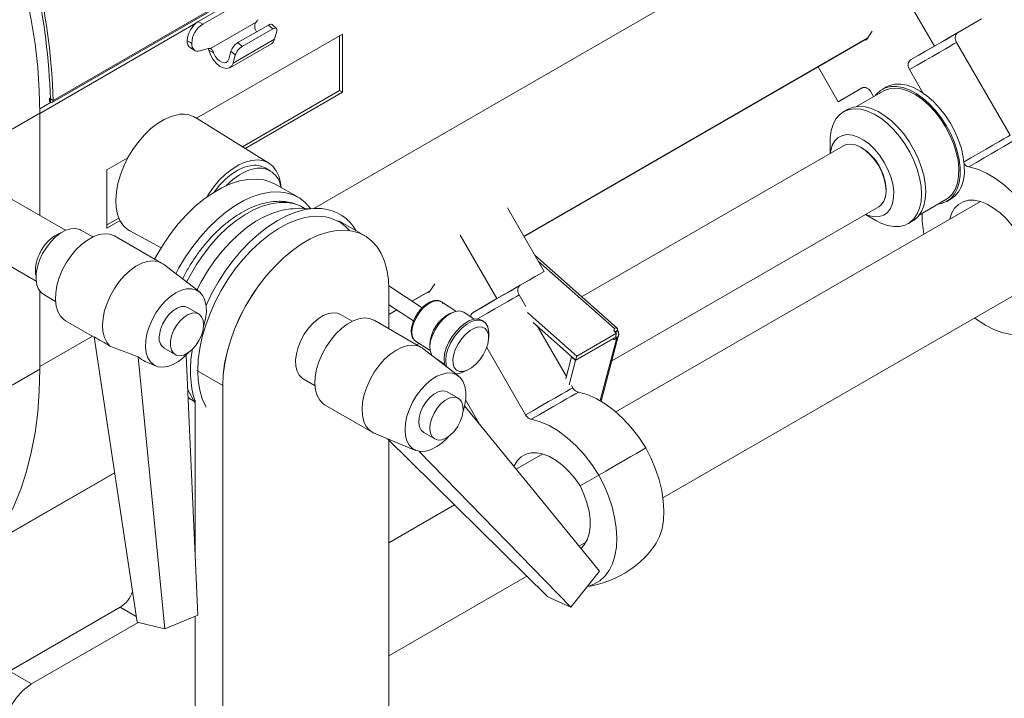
# Model space of a CAD drawing. Header units: millimetres. Extents: x -32 to 1538, y -978 to 462.
# Tile 13 of 21: x 1047 to 1298, y -703 to -530. Entities that reach past the tile are written whole.
import ezdxf

# ---------------------------------------------------------------- set-up
doc = ezdxf.new("R2010")
doc.units = ezdxf.units.MM

msp = doc.modelspace()

# ---------------------------------------------------------------- linework, layer by layer
at = {"color": 8, "linetype": 'Continuous', "lineweight": 15}
for p, q in [((1121.99, -578.16), (1268.21, -493.75)), ((1103.66, -522.75), (1055.45, -550.57)), ((1052.05, -553.89), (1091.86, -530.9)), ((1263.37, -534.65), (1175.59, -585.33)), ((1054.74, -550.18), (1054.74, -550.18)), ((1179.23, -591.63), (1198.69, -608.85)), ((1141.15, -608.91), (1141.15, -598.85)), ((1151.72, -599.11), (1147.01, -601.83)), ((1143.13, -604.07), (1141.15, -605.21)), ((1052.05, -618.53), (1065.45, -610.8)), ((1199.3, -611.19), (1195.03, -627.23)), ((1098.72, -623.34), (1092.15, -619.55)), ((1090.89, -627.11), (1089.88, -626.44)), ((1091.65, -627.14), (1091.65, -666.38)), ((1141.15, -831.57), (1141.15, -637.32)), ((1071.14, -645.63), (1040.09, -663.55)), ((1072.56, -679.99), (1076.64, -682.34)), ((1091.65, -682.26), (1091.65, -851.98))]:
    msp.add_line(p, q, dxfattribs=at)
at = {"color": 7, "linetype": 'Continuous', "lineweight": 15}
for p, q in [((1093.62, -531.11), (1109.19, -522.13)), ((1271, -520.51), (1280.38, -536.74)), ((1055.24, -551.05), (1104.04, -522.88)), ((1092.49, -530.46), (1105.34, -523.04)), ((1286.29, -533.33), (1292.4, -529.8)), ((1092.49, -530.46), (1093.62, -531.11)), ((1095.57, -537.34), (1107.24, -530.6)), ((1102.6, -535.84), (1110.38, -531.35)), ((1103.7, -536.81), (1111.47, -532.32)), ((1107.02, -532.36), (1107.38, -533.08)), ((1111.47, -532.32), (1110.38, -531.35)), ((1112.43, -532.19), (1111.34, -531.22)), ((1129.27, -533.64), (1092.01, -555.15)), ((1101.37, -541.04), (1111.97, -534.92)), ((1111.97, -534.92), (1112.52, -532.87)), ((1128.56, -548.1), (1128.56, -534.05)), ((1129.27, -548.51), (1129.27, -533.64)), ((1175.62, -585.38), (1263.3, -534.76)), ((1262.63, -535.15), (1263.06, -535.11)), ((1090.8, -536), (1089.67, -535.35)), ((1089.67, -535.35), (1089.67, -535.36)), ((1089.67, -535.36), (1090.8, -536.02)), ((1090.5, -537.19), (1091.63, -537.84)), ((1090.8, -536.02), (1090.8, -536)), ((1095.03, -537.34), (1092.94, -537.94)), ((1095.17, -537.76), (1095.01, -537.34)), ((1096.41, -538.48), (1095.17, -537.76)), ((1100.52, -542.24), (1111.13, -536.12)), ((1102.6, -535.84), (1103.7, -536.81)), ((1280.38, -536.74), (1274.27, -540.27)), ((1286.03, -535.79), (1299.71, -559.48)), ((1100.27, -540.07), (1100.82, -538.02)), ((1101.92, -538.99), (1100.82, -538.02)), ((1101.37, -541.04), (1101.92, -538.99)), ((1255.81, -550.93), (1250.68, -542.05)), ((1277.42, -548.64), (1274.01, -542.73)), ((1261.91, -547.41), (1255.81, -550.93)), ((1268.13, -547.16), (1267.07, -547.78)), ((1054.74, -549.9), (1054.5, -550.04)), ((1054.5, -550.04), (1054.74, -550.18)), ((1054.5, -550.04), (1054.5, -550.86)), ((1054.74, -550.18), (1055.45, -550.57)), ((1054.74, -550.18), (1054.74, -551)), ((1103.74, -562.43), (1128.56, -548.1)), ((1104.42, -562.85), (1129.27, -548.51)), ((1128.56, -548.1), (1129.27, -548.51)), ((1267.32, -548.21), (1260.5, -552.15)), ((1264.17, -548.41), (1264.87, -549.62)), ((1054.9, -551.07), (1052.05, -552.72)), ((1054.5, -550.86), (1054.74, -551)), ((1258.23, -552.88), (1257.17, -553.49)), ((1044.98, -557.94), (1052.05, -553.86)), ((1052.05, -553.86), (1052.05, -579.97)), ((1110.49, -566.62), (1091.76, -554.99)), ((1257.17, -562.15), (1190.34, -600.73)), ((1253.75, -561.05), (1253.75, -564.13)), ((1261.88, -562.72), (1261.67, -562.6)), ((1074.49, -565.26), (1069.16, -568.34)), ((1110.79, -568.53), (1109.59, -567.83)), ((1069.16, -568.34), (1069.16, -583.2)), ((1117.96, -575.32), (1112.31, -572.05)), ((1058.61, -583.75), (1041.2, -573.71)), ((1268.03, -573.62), (1268.03, -573.37)), ((1119.74, -578.2), (1119.28, -577.94)), ((1180.75, -594.26), (1171.37, -578.02)), ((1198.02, -617.08), (1266.17, -577.74)), ((1292.14, -576.4), (1199.04, -630.11)), ((1276.49, -579.86), (1283.32, -575.92)), ((1283.57, -576.36), (1284.63, -575.74)), ((1122.54, -578.15), (1116.67, -578.27)), ((1262.75, -579.71), (1265.42, -581.25)), ((1069.16, -582.39), (1072.22, -580.62)), ((1069.16, -583.2), (1072.52, -581.27)), ((1134.93, -585.12), (1128.36, -581.32)), ((1273.67, -582.07), (1274.73, -581.46)), ((1065.53, -585.44), (1062.52, -583.7)), ((1083.12, -592.13), (1071.1, -585.19)), ((1075.05, -583.92), (1083.02, -588.19)), ((1159.35, -584.96), (1168.73, -601.2)), ((1033.71, -586.7), (1051.11, -596.74)), ((1199.4, -608.74), (1178.36, -590.13)), ((1092.67, -599.41), (1083.57, -592.43)), ((1174.64, -597.78), (1180.75, -594.26)), ((1149.63, -603.56), (1141.13, -597.96)), ((1052.05, -599.3), (1052.05, -619.19)), ((1053.03, -600.16), (1056.03, -601.9)), ((1141.15, -608.91), (1141.15, -598.85)), ((1147.06, -601.86), (1151.65, -599.21)), ((1151.4, -599.57), (1150.97, -599.6)), ((1174.38, -600.25), (1176.11, -603.24)), ((1211.09, -652.02), (1303.09, -598.95)), ((1141.15, -602.76), (1147.43, -606.9)), ((1158.24, -604.43), (1154.54, -602)), ((1168.73, -601.2), (1162.62, -604.72)), ((1092.59, -605.11), (1089.77, -603.47)), ((1131.79, -606.97), (1128.78, -605.24)), ((1141.15, -605.28), (1143.18, -604.1)), ((1157.44, -604.7), (1156.68, -605.03)), ((1162.91, -606.43), (1160.26, -604.68)), ((1189.09, -615.86), (1176.49, -604.72)), ((1058.6, -606.84), (1065.97, -611.1)), ((1149.38, -613.66), (1137.35, -606.72)), ((1165.38, -607.04), (1164.96, -606.76)), ((1188.81, -616.89), (1177.99, -607.31)), ((1178.95, -608.16), (1186.43, -621.11)), ((1166.61, -611.15), (1166.61, -609.95)), ((1199.26, -609.99), (1189.09, -615.86)), ((1195.28, -627.38), (1199.76, -610.55)), ((1198.69, -608.85), (1198.56, -609.34)), ((1198.73, -609.65), (1199.45, -609.24)), ((1198.77, -609.69), (1199.43, -609.31)), ((1198.87, -609.77), (1199.64, -609.53)), ((1199.26, -609.99), (1198.99, -611.02)), ((1199.43, -609.31), (1199.45, -609.24)), ((1065.95, -610.98), (1076.85, -683.79)), ((1147.95, -612.02), (1151.64, -614.45)), ((1148.9, -612.65), (1148.26, -613.02)), ((1148.9, -612.65), (1148.26, -613.02)), ((1151.58, -612.78), (1151.57, -613.61)), ((1198.37, -611.43), (1188.8, -616.96)), ((1198.99, -611.02), (1188.81, -616.89)), ((1198.37, -611.43), (1198.33, -611.39)), ((1199.03, -610.94), (1199.3, -611.19)), ((1083.77, -613.86), (1086.6, -615.5)), ((1089.41, -615.59), (1092.34, -681.97)), ((1158.93, -620.94), (1149.83, -613.97)), ((1176.04, -630.88), (1166.11, -613.68)), ((1077.11, -616.03), (1083.93, -685.5)), ((1078.96, -617.27), (1081.7, -618.41)), ((1153.27, -616.6), (1155.33, -617.96)), ((1187.77, -616.05), (1186.28, -621.66)), ((1188.8, -616.96), (1187.14, -623.17)), ((1187.83, -616.02), (1187.77, -616.05)), ((1188.8, -616.96), (1187.77, -616.05)), ((1189.09, -615.86), (1188.81, -616.89)), ((1044.98, -623.27), (1052.05, -619.19)), ((1160.03, -619.96), (1161.13, -619.48)), ((1119.28, -621.69), (1122.29, -623.43)), ((1089.87, -624.69), (1089.8, -624.56)), ((1089.87, -624.69), (1091.65, -627.92)), ((1098.72, -623.34), (1098.72, -856.06)), ((1098.72, -856.06), (1098.72, -623.34)), ((1158.85, -626.64), (1156.03, -625)), ((1187.74, -623.39), (1188.06, -623.94)), ((1090.89, -627.11), (1091.35, -627.38)), ((1091.65, -627.15), (1091.65, -666.37)), ((1160.72, -627.06), (1164.29, -633.24)), ((1124.86, -628.37), (1136.88, -635.31)), ((1160.46, -628.54), (1194.87, -670.8)), ((1137.37, -635.55), (1147.96, -639.94)), ((1150.03, -635.4), (1152.85, -637.03)), ((1140.79, -636.97), (1181.67, -677.34)), ((1141.15, -831.57), (1141.15, -637.32)), ((1148.88, -640.19), (1187.57, -680)), ((1180.43, -640.84), (1173.66, -644.75)), ((1040.01, -663.66), (1071.15, -645.69)), ((1189.92, -649), (1194.72, -646.24)), ((1157.89, -653.85), (1141.15, -663.51)), ((1189.65, -664.39), (1191.47, -663.34)), ((1187.57, -680), (1194.87, -670.8)), ((1141.15, -692.37), (1176.33, -672.07)), ((1181.67, -677.34), (1187.57, -680)), ((1044.27, -696.32), (1072.56, -679.99)), ((1083.93, -685.5), (1092.34, -681.97)), ((1091.65, -682.26), (1091.65, -851.98)), ((1049.93, -699.58), (1077.16, -683.87)), ((1076.85, -683.79), (1083.93, -685.5)), ((1044.27, -696.32), (1049.93, -699.58))]:
    msp.add_line(p, q, dxfattribs=at)
at = {"color": 7, "linetype": 'Continuous', "lineweight": 15, "flags": 128}
for points in [[(1038.68, -492.18), (1041.17, -498.52), (1043.42, -504.88), (1045.41, -511.23), (1047.16, -517.55), (1048.64, -523.83), (1049.86, -530.04), (1050.82, -536.17), (1051.5, -542.2), (1051.91, -548.1), (1052.05, -553.86)], [(1280.38, -536.74), (1282.16, -535.72), (1283.88, -534.72), (1285.53, -533.77), (1287.1, -532.86), (1288.59, -532), (1289.97, -531.21), (1291.24, -530.47), (1292.4, -529.8)], [(1110.38, -531.35), (1110.65, -531.22), (1110.89, -531.14), (1111.11, -531.13), (1111.27, -531.17), (1111.34, -531.22)], [(1112.52, -532.87), (1112.57, -532.62), (1112.55, -532.41), (1112.49, -532.25), (1112.37, -532.14), (1112.2, -532.1), (1111.99, -532.11), (1111.74, -532.19), (1111.47, -532.32)], [(1111.13, -536.12), (1111.62, -535.68), (1111.97, -534.92)], [(1263.06, -535.11), (1264.19, -533.44), (1264.51, -532.94)], [(1274.27, -540.27), (1276.22, -539.14), (1278.12, -538.05), (1279.93, -537), (1281.6, -536.04), (1283.11, -535.17), (1284.41, -534.41), (1285.48, -533.8), (1286.29, -533.33)], [(1090.8, -536.02), (1090.84, -536.53), (1090.95, -536.99), (1091.14, -537.37), (1091.4, -537.68), (1091.71, -537.89), (1092.08, -538.01), (1092.5, -538.03), (1092.94, -537.94)], [(1095.17, -537.76), (1095.59, -538.94), (1096.23, -540.07), (1097.02, -541.05), (1097.9, -541.81), (1098.82, -542.29), (1099.68, -542.45), (1100.43, -542.29), (1101.01, -541.8), (1101.37, -541.04)], [(1274.01, -542.73), (1276.01, -541.57), (1277.99, -540.43), (1279.87, -539.35), (1281.6, -538.35), (1283.13, -537.47), (1284.4, -536.73), (1285.38, -536.17), (1286.03, -535.79)], [(1096.41, -538.48), (1096.81, -539.26), (1097.32, -539.95), (1097.91, -540.5), (1098.53, -540.85), (1099.12, -540.99), (1099.63, -540.9), (1100.03, -540.58), (1100.27, -540.07)], [(1261.85, -547.44), (1261.1, -547.87), (1259.62, -548.73), (1258.24, -549.53), (1256.96, -550.27), (1255.81, -550.93)], [(1265.3, -549.37), (1265.57, -549.03), (1266.61, -548.07), (1267.84, -547.41), (1269.22, -547.06), (1270.73, -547.03), (1272.34, -547.32), (1274.02, -547.93), (1275.72, -548.83), (1277.41, -550.02), (1279.06, -551.47)], [(1267.32, -548.21), (1267.85, -547.94), (1269.2, -547.54), (1270.69, -547.47), (1272.28, -547.73), (1273.94, -548.3), (1275.63, -549.19), (1277.31, -550.36), (1278.95, -551.79)], [(1268.13, -547.16), (1268.9, -546.8), (1270.28, -546.45), (1271.79, -546.42), (1273.41, -546.71), (1275.08, -547.32), (1276.78, -548.22), (1278.47, -549.41), (1280.12, -550.86)], [(1253.75, -561.05), (1253.78, -560.11), (1254.03, -558.3), (1254.51, -556.7), (1255.23, -555.33), (1256.17, -554.23), (1257.3, -553.42), (1258.61, -552.91), (1260.06, -552.72), (1261.63, -552.85), (1263.28, -553.3), (1264.97, -554.06), (1266.67, -555.11), (1268.35, -556.43), (1269.96, -557.99), (1271.48, -559.76), (1272.86, -561.71), (1274.09, -563.78), (1275.14, -565.94), (1275.97, -568.13), (1276.58, -570.32), (1276.96, -572.46), (1277.09, -574.49), (1276.96, -576.38), (1276.6, -578.09), (1275.99, -579.58), (1275.16, -580.82), (1274.12, -581.78), (1272.9, -582.44), (1271.52, -582.79), (1270, -582.82), (1268.39, -582.53), (1266.72, -581.92), (1265.42, -581.25)], [(1274.73, -581.46), (1275.18, -581.17), (1276.22, -580.21), (1277.05, -578.97), (1277.66, -577.48), (1278.03, -575.77), (1278.15, -573.88), (1278.02, -571.84), (1277.65, -569.71), (1277.03, -567.52), (1276.2, -565.32), (1275.15, -563.17), (1273.92, -561.09), (1272.54, -559.15), (1271.02, -557.38), (1269.41, -555.82), (1267.73, -554.5), (1266.03, -553.45), (1264.34, -552.69), (1262.69, -552.24), (1261.12, -552.11), (1259.67, -552.3), (1258.36, -552.8), (1258.23, -552.88)], [(1278.95, -551.79), (1280.51, -553.45), (1281.95, -555.31), (1283.24, -557.31), (1284.35, -559.42), (1285.27, -561.59), (1285.96, -563.77), (1286.41, -565.92), (1286.62, -567.97), (1286.57, -569.9), (1286.27, -571.65), (1285.73, -573.19), (1284.96, -574.47), (1283.97, -575.48), (1283.32, -575.92)], [(1279.06, -551.47), (1280.63, -553.14), (1282.09, -555), (1283.4, -557.01), (1284.54, -559.13), (1285.48, -561.32), (1286.21, -563.52), (1286.7, -565.68), (1286.95, -567.77), (1286.96, -569.74), (1286.71, -571.55), (1286.22, -573.15), (1285.5, -574.52), (1284.57, -575.62), (1283.43, -576.43), (1282.13, -576.94), (1281.3, -577.09)], [(1280.12, -550.86), (1281.69, -552.53), (1283.15, -554.39), (1284.46, -556.4), (1285.6, -558.52), (1286.54, -560.7), (1287.27, -562.9), (1287.76, -565.07), (1288.01, -567.16), (1288.02, -569.13), (1287.77, -570.93), (1287.28, -572.54), (1286.56, -573.91), (1285.63, -575.01), (1284.63, -575.74)], [(1087.19, -554.23), (1085.52, -554.67), (1083.81, -555.42), (1082.09, -556.46), (1080.39, -557.78), (1078.75, -559.35), (1077.21, -561.13), (1075.79, -563.09), (1074.54, -565.18), (1073.47, -567.36), (1072.61, -569.58), (1071.98, -571.8), (1071.58, -573.97), (1071.44, -576.04), (1071.54, -577.96), (1071.9, -579.7), (1072.5, -581.23), (1073.33, -582.5), (1074.36, -583.49), (1075.05, -583.92)], [(1262.8, -579.68), (1263.59, -579.99), (1264.98, -580.29), (1266.28, -580.26), (1267.43, -579.89), (1268.4, -579.2), (1269.16, -578.21), (1269.69, -576.94), (1269.97, -575.45), (1269.99, -573.78), (1269.75, -571.98), (1269.25, -570.11), (1268.52, -568.23), (1267.58, -566.4), (1266.45, -564.69), (1265.17, -563.13), (1263.79, -561.8), (1262.35, -560.72), (1260.89, -559.93), (1259.47, -559.46), (1258.12, -559.33), (1256.89, -559.53), (1255.83, -560.06), (1254.96, -560.91), (1254.31, -562.04), (1253.9, -563.42), (1253.8, -564.1)], [(1266.17, -577.74), (1266.81, -577.25), (1267.46, -576.34), (1267.87, -575.17), (1268.03, -573.79), (1267.93, -572.24), (1267.57, -570.61), (1266.98, -568.95), (1266.16, -567.33), (1265.16, -565.81), (1264.02, -564.47), (1262.78, -563.35), (1261.49, -562.5), (1260.22, -561.95), (1259, -561.73), (1257.89, -561.85), (1257.17, -562.15)], [(1289.13, -567.54), (1291.11, -566.4), (1293.04, -565.28), (1294.89, -564.22), (1296.59, -563.23), (1298.11, -562.36), (1299.39, -561.61), (1300.42, -561.02), (1301.15, -560.6)], [(1094.63, -575.28), (1094.99, -574.7), (1096.35, -572.76), (1097.85, -570.99), (1099.45, -569.43), (1101.11, -568.11), (1102.8, -567.07), (1104.48, -566.32), (1106.11, -565.89), (1107.66, -565.79), (1109.09, -566.01), (1110.37, -566.55), (1111.47, -567.4), (1112.36, -568.54), (1113.03, -569.94), (1113.46, -571.58), (1113.62, -572.81)], [(1105.76, -567.25), (1104.21, -567.67), (1102.61, -568.4), (1101, -569.43), (1099.42, -570.72), (1097.92, -572.26), (1096.53, -573.99), (1096.51, -574.02)], [(1289.13, -567.54), (1291.37, -568.16), (1293.66, -569.16), (1295.97, -570.53), (1298.26, -572.24), (1300.48, -574.26), (1302.59, -576.55), (1304.57, -579.07), (1306.37, -581.78)], [(1081.35, -591.11), (1081.91, -590.08), (1083.57, -587.29), (1085.4, -584.63), (1087.37, -582.13), (1089.46, -579.81), (1091.63, -577.71), (1093.88, -575.84), (1096.16, -574.24), (1098.46, -572.91), (1100.74, -571.88), (1102.98, -571.16), (1105.16, -570.75), (1107.24, -570.66), (1109.21, -570.89), (1111.04, -571.44), (1112.31, -572.05)], [(1086.75, -594.87), (1087.56, -593.35), (1089.23, -590.56), (1091.06, -587.9), (1093.03, -585.4), (1095.11, -583.08), (1097.29, -580.97), (1099.53, -579.11), (1101.82, -577.5), (1104.11, -576.18), (1106.4, -575.15), (1108.64, -574.42), (1110.82, -574.01), (1112.9, -573.92), (1114.87, -574.15), (1116.7, -574.7), (1118.37, -575.56), (1119.85, -576.73), (1121.14, -578.18)], [(1284.28, -580.94), (1284.78, -579.42), (1285.54, -578.13), (1286.52, -577.13), (1287.71, -576.44), (1289.07, -576.09), (1290.56, -576.08), (1292.16, -576.41), (1293.82, -577.08), (1295.5, -578.06), (1297.15, -579.33), (1298.74, -580.86), (1300.23, -582.62), (1301.58, -584.55)], [(1092.15, -599.01), (1093.24, -596.91), (1094.86, -594.17), (1096.65, -591.56), (1098.57, -589.1), (1100.62, -586.84), (1102.76, -584.79), (1104.96, -582.99), (1107.2, -581.45), (1109.45, -580.2), (1111.69, -579.25), (1113.87, -578.61), (1115.98, -578.3), (1116.67, -578.27)], [(1094.45, -628.87), (1094.38, -628.72), (1093.5, -626.75), (1092.87, -624.53), (1092.49, -622.11), (1092.36, -619.51), (1092.49, -616.75), (1092.87, -613.89), (1093.5, -610.95), (1094.38, -607.96), (1095.48, -604.96), (1096.8, -602), (1098.33, -599.1), (1100.04, -596.3), (1101.91, -593.63), (1103.92, -591.13), (1106.04, -588.82), (1108.26, -586.75), (1110.54, -584.92), (1112.85, -583.36), (1115.17, -582.09), (1117.47, -581.13), (1119.72, -580.49), (1121.89, -580.18), (1123.96, -580.19)], [(1094.46, -602.91), (1095.88, -599.96), (1097.53, -597.03), (1099.35, -594.2), (1101.32, -591.53), (1103.42, -589.03), (1105.62, -586.73), (1107.91, -584.66), (1110.26, -582.85), (1112.63, -581.31), (1115.01, -580.06), (1117.36, -579.11), (1119.66, -578.48), (1121.89, -578.18), (1124.01, -578.2)], [(1306.37, -581.78), (1307.71, -584.46), (1308.84, -587.19), (1309.74, -589.93), (1310.41, -592.65), (1310.81, -595.29), (1310.97, -597.83), (1310.86, -600.22), (1310.49, -602.42), (1309.87, -604.41), (1309.01, -606.16), (1307.92, -607.63), (1306.61, -608.81), (1305.1, -609.68), (1303.43, -610.22), (1301.61, -610.43), (1299.66, -610.31), (1297.63, -609.85), (1295.54, -609.06), (1293.41, -607.96), (1291.29, -606.57), (1290.68, -606.1)], [(1062.52, -583.7), (1062.23, -583.55), (1061.16, -583.28), (1059.96, -583.34), (1058.68, -583.72), (1057.37, -584.43), (1056.06, -585.42), (1054.83, -586.66), (1053.71, -588.11), (1052.74, -589.7), (1051.97, -591.37), (1051.42, -593.07), (1051.12, -594.73)], [(1056.09, -599.69), (1056.42, -597.82), (1056.99, -595.89), (1057.78, -593.96), (1058.78, -592.09), (1059.95, -590.34), (1061.27, -588.75), (1062.69, -587.36), (1064.17, -586.23), (1065.67, -585.38), (1067.14, -584.83), (1068.55, -584.61), (1069.85, -584.71), (1071.01, -585.14), (1071.1, -585.19)], [(1141.15, -598.85), (1141.02, -596.27), (1140.65, -593.87), (1140.03, -591.67), (1139.18, -589.7), (1138.11, -587.98), (1136.82, -586.52), (1135.33, -585.36), (1133.67, -584.5), (1131.84, -583.95), (1129.87, -583.72), (1127.78, -583.81), (1125.61, -584.22), (1123.36, -584.94), (1121.08, -585.97), (1118.78, -587.3), (1116.5, -588.91), (1114.26, -590.77), (1112.08, -592.87), (1110, -595.19), (1108.03, -597.69), (1106.2, -600.36), (1104.53, -603.14), (1103.05, -606.02), (1101.76, -608.96), (1100.68, -611.93), (1099.83, -614.88), (1099.22, -617.79), (1098.84, -620.62), (1098.72, -623.34)], [(1098.72, -623.34), (1098.84, -620.62), (1099.21, -617.79), (1099.83, -614.88), (1100.68, -611.93), (1101.76, -608.96), (1103.04, -606.02), (1104.53, -603.14), (1106.2, -600.35), (1108.03, -597.69), (1110, -595.19), (1112.08, -592.87), (1114.26, -590.77), (1116.5, -588.9), (1118.78, -587.3), (1121.08, -585.97), (1123.36, -584.94), (1125.61, -584.22), (1127.78, -583.81), (1129.87, -583.72), (1131.84, -583.95), (1133.67, -584.5), (1135.33, -585.36), (1136.82, -586.52), (1138.11, -587.97), (1139.18, -589.7), (1140.03, -591.67), (1140.65, -593.87), (1141.02, -596.27), (1141.15, -598.85)], [(1069.94, -613.29), (1069.11, -612.33), (1068.51, -611.09), (1068.14, -609.62), (1068.03, -607.96), (1068.17, -606.16), (1068.56, -604.26), (1069.19, -602.33), (1070.04, -600.42), (1071.08, -598.57), (1072.3, -596.86), (1073.64, -595.32), (1075.08, -593.99), (1076.56, -592.93), (1078.06, -592.15), (1079.52, -591.69), (1080.91, -591.54), (1082.18, -591.73), (1083.29, -592.24), (1083.57, -592.43)], [(1051.12, -594.73), (1051.07, -596.28), (1051.28, -597.66), (1051.74, -598.82), (1052.43, -599.71), (1053.03, -600.16)], [(1168.73, -601.2), (1170.5, -600.17), (1172.22, -599.18), (1173.88, -598.22), (1175.45, -597.32), (1176.94, -596.46), (1178.32, -595.66), (1179.59, -594.93), (1180.75, -594.26)], [(1152.86, -597.39), (1152.54, -597.89), (1151.4, -599.57)], [(1162.62, -604.72), (1164.57, -603.6), (1166.47, -602.5), (1168.27, -601.46), (1169.95, -600.49), (1171.46, -599.62), (1172.76, -598.87), (1173.83, -598.25), (1174.64, -597.78)], [(1058.6, -606.84), (1058.17, -606.55), (1057.28, -605.66), (1056.62, -604.49), (1056.19, -603.08), (1056.01, -601.47), (1056.09, -599.69)], [(1079.06, -611.91), (1079.37, -610.16), (1079.92, -608.36), (1080.69, -606.57), (1081.65, -604.85), (1082.78, -603.26), (1084.04, -601.83), (1085.38, -600.63), (1086.77, -599.68), (1088.16, -599.03), (1089.5, -598.68), (1090.76, -598.66), (1091.89, -598.95), (1092.85, -599.56), (1093.62, -600.46), (1094.17, -601.63), (1094.48, -603.02), (1094.54, -604.59), (1094.35, -606.3), (1093.92, -608.08), (1093.81, -608.41)], [(1082.56, -610.43), (1082.84, -609.09), (1083.36, -607.72), (1084.09, -606.41), (1085, -605.24), (1086.01, -604.28), (1087.07, -603.61), (1088.12, -603.24), (1089.07, -603.23), (1089.77, -603.47)], [(1085.39, -612.07), (1085.67, -610.72), (1086.19, -609.35), (1086.92, -608.04), (1087.83, -606.87), (1088.84, -605.92), (1089.9, -605.24), (1090.94, -604.88), (1091.9, -604.86), (1092.72, -605.18), (1093.33, -605.82), (1093.71, -606.75), (1093.84, -607.9), (1093.69, -609.2), (1093.29, -610.57), (1092.66, -611.92), (1091.83, -613.17), (1090.87, -614.24), (1089.82, -615.06), (1088.76, -615.59), (1087.75, -615.78), (1086.86, -615.63), (1086.14, -615.14), (1085.64, -614.35), (1085.38, -613.3), (1085.39, -612.07)], [(1128.78, -605.24), (1128.06, -604.93), (1126.94, -604.79), (1125.7, -604.99), (1124.4, -605.51), (1123.08, -606.33), (1121.8, -607.43), (1120.61, -608.77), (1119.55, -610.28), (1118.66, -611.91), (1117.98, -613.61), (1117.53, -615.3), (1117.33, -616.92), (1117.38, -618.4), (1117.7, -619.7), (1118.25, -620.75)], [(1152.21, -615.79), (1151.97, -615.42), (1151.64, -614.47), (1151.58, -613.3), (1151.79, -611.98), (1152.24, -610.57), (1152.92, -609.16), (1153.8, -607.81), (1154.81, -606.61), (1155.92, -605.62), (1157.06, -604.88), (1158.16, -604.45), (1159.17, -604.34), (1160.04, -604.56), (1160.26, -604.68)], [(1123.5, -627.14), (1122.85, -625.96), (1122.43, -624.53), (1122.27, -622.91), (1122.36, -621.13), (1122.7, -619.24), (1123.28, -617.31), (1124.09, -615.39), (1125.1, -613.52), (1126.28, -611.78), (1127.6, -610.2), (1129.03, -608.83), (1130.51, -607.71), (1132.01, -606.87), (1133.48, -606.34), (1134.88, -606.14), (1136.18, -606.26), (1137.33, -606.71), (1137.35, -606.72)], [(1155.4, -618.24), (1155.3, -617.83), (1155.21, -616.63), (1155.37, -615.27), (1155.79, -613.81), (1156.43, -612.33), (1157.27, -610.88), (1158.28, -609.55), (1159.39, -608.39), (1160.57, -607.46), (1161.75, -606.8), (1162.89, -606.43), (1163.92, -606.39), (1164.8, -606.66), (1164.96, -606.76)], [(1155.84, -618.58), (1155.72, -618.11), (1155.63, -616.91), (1155.79, -615.55), (1156.21, -614.09), (1156.85, -612.6), (1157.7, -611.16), (1158.7, -609.83), (1159.82, -608.67), (1160.99, -607.74), (1162.18, -607.07), (1163.31, -606.71), (1164.34, -606.67), (1165.22, -606.94), (1165.91, -607.52), (1166.38, -608.39), (1166.6, -609.49), (1166.61, -609.95)], [(1157.83, -618.76), (1157.52, -617.83), (1157.48, -616.69), (1157.7, -615.39), (1158.17, -614.02), (1158.87, -612.66), (1159.75, -611.38), (1160.77, -610.26), (1161.86, -609.36), (1162.95, -608.74), (1164, -608.43), (1164.93, -608.45), (1165.69, -608.8), (1166.24, -609.46), (1166.55, -610.39), (1166.59, -611.54), (1166.37, -612.83), (1165.9, -614.2), (1165.2, -615.57), (1164.32, -616.85), (1163.31, -617.97), (1162.22, -618.86), (1161.12, -619.49), (1160.08, -619.79), (1159.15, -619.77), (1158.38, -619.42), (1157.83, -618.76)], [(1198.69, -608.85), (1198.6, -608.99), (1198.55, -609.14), (1198.56, -609.31), (1198.61, -609.48), (1198.72, -609.64), (1198.87, -609.78), (1199.05, -609.9), (1199.26, -609.99)], [(1090.06, -614.9), (1088.83, -616.14), (1087.46, -617.22), (1086.06, -618.02), (1084.69, -618.52), (1083.39, -618.71), (1082.19, -618.57), (1081.14, -618.12), (1080.27, -617.36), (1079.61, -616.32), (1079.18, -615.04), (1079, -613.55), (1079.06, -611.91)], [(1137.37, -635.55), (1137.16, -635.46), (1136.15, -634.78), (1135.33, -633.8), (1134.74, -632.55), (1134.39, -631.07), (1134.29, -629.41), (1134.44, -627.6), (1134.85, -625.7), (1135.49, -623.76), (1136.35, -621.85), (1137.4, -620.01), (1138.62, -618.3), (1139.97, -616.77), (1141.41, -615.46), (1142.9, -614.41), (1144.39, -613.65), (1145.85, -613.2), (1147.23, -613.08), (1148.5, -613.28), (1149.61, -613.8), (1149.83, -613.97)], [(1198.37, -611.43), (1198.41, -611.52), (1198.47, -611.58), (1198.57, -611.6), (1198.69, -611.59), (1198.83, -611.53), (1198.99, -611.45), (1199.15, -611.33), (1199.3, -611.19)], [(1052.05, -619.19), (1051.91, -624.79), (1051.5, -630.22), (1050.82, -635.46), (1049.86, -640.48), (1048.64, -645.29), (1047.16, -649.85), (1045.41, -654.16), (1043.42, -658.2), (1041.17, -661.97), (1038.68, -665.44)], [(1118.25, -620.75), (1119.03, -621.53), (1119.28, -621.69)], [(1146.33, -638.64), (1145.73, -637.53), (1145.37, -636.19), (1145.25, -634.66), (1145.38, -632.98), (1145.75, -631.21), (1146.36, -629.41), (1147.19, -627.64), (1148.2, -625.94), (1149.37, -624.39), (1150.65, -623.02), (1152.01, -621.88), (1153.4, -621.01), (1154.79, -620.44), (1156.11, -620.17), (1157.34, -620.24), (1158.42, -620.62), (1159.34, -621.31), (1160.05, -622.28), (1160.53, -623.51), (1160.77, -624.96), (1160.77, -626.57), (1160.52, -628.3), (1160.07, -629.94)], [(1150.03, -635.4), (1149.38, -634.81), (1148.95, -633.92), (1148.78, -632.81), (1148.88, -631.53), (1149.24, -630.16), (1149.84, -628.8), (1150.64, -627.53), (1151.59, -626.42), (1152.62, -625.56), (1153.69, -624.98), (1154.71, -624.73), (1155.62, -624.83), (1156.03, -625)], [(1176.04, -630.88), (1178.04, -629.72), (1180.01, -628.58), (1181.9, -627.49), (1183.63, -626.49), (1185.16, -625.61), (1186.43, -624.88), (1187.41, -624.31), (1188.06, -623.94)], [(1177.48, -631.99), (1179.46, -630.85), (1181.39, -629.74), (1183.24, -628.67), (1184.94, -627.69), (1186.45, -626.81), (1187.74, -626.07), (1188.77, -625.48), (1189.5, -625.05)], [(1206.74, -639.3), (1204.94, -636.59), (1202.96, -634.06), (1200.85, -631.77), (1198.63, -629.76), (1196.34, -628.05), (1194.03, -626.68), (1191.74, -625.68), (1189.5, -625.05)], [(1124.86, -628.37), (1124.37, -628.05), (1123.5, -627.14)], [(1152.2, -636.44), (1151.78, -635.56), (1151.61, -634.44), (1151.71, -633.16), (1152.07, -631.8), (1152.67, -630.43), (1153.47, -629.16), (1154.41, -628.06), (1155.45, -627.19), (1156.51, -626.61), (1157.54, -626.36), (1158.45, -626.46), (1159.2, -626.89), (1159.75, -627.64), (1160.04, -628.65), (1160.08, -629.85), (1159.85, -631.19), (1159.36, -632.56), (1158.66, -633.89), (1157.78, -635.08), (1156.78, -636.08), (1155.72, -636.81), (1154.67, -637.22), (1153.7, -637.3), (1152.86, -637.03), (1152.2, -636.44)], [(1177.48, -631.99), (1179.72, -632.62), (1182.01, -633.62), (1184.32, -634.99), (1186.61, -636.7), (1188.83, -638.71), (1190.94, -641), (1192.92, -643.53), (1194.72, -646.24)], [(1156.32, -636.43), (1156.06, -636.72), (1154.73, -637.98), (1153.34, -638.99), (1151.95, -639.72), (1150.59, -640.14), (1149.31, -640.24), (1148.15, -640.01), (1147.15, -639.48), (1146.33, -638.64)], [(1173.07, -644.02), (1173.13, -643.88), (1173.89, -642.59), (1174.87, -641.59), (1176.06, -640.9), (1177.42, -640.55), (1178.91, -640.54), (1180.51, -640.87), (1182.17, -641.53), (1183.85, -642.51), (1185.5, -643.78), (1187.09, -645.32), (1188.58, -647.07), (1189.92, -649)], [(1194.72, -646.24), (1196.49, -645.21), (1198.21, -644.22), (1199.87, -643.26), (1201.44, -642.35), (1202.93, -641.5), (1204.31, -640.7), (1205.58, -639.96), (1206.74, -639.3)], [(1206.74, -639.3), (1205.58, -639.96), (1204.31, -640.7), (1202.93, -641.5), (1201.44, -642.35), (1199.87, -643.26), (1198.21, -644.22), (1196.49, -645.21), (1194.72, -646.24)], [(1208.88, -664.42), (1209.38, -663.67), (1210.24, -661.93), (1210.86, -659.94), (1211.23, -657.73), (1211.34, -655.34), (1211.18, -652.81), (1210.77, -650.16), (1210.11, -647.45), (1209.21, -644.71), (1208.08, -641.98), (1206.74, -639.3)], [(1194.72, -646.24), (1196.06, -648.92), (1197.19, -651.65), (1198.09, -654.39), (1198.75, -657.1), (1199.16, -659.75), (1199.31, -662.28), (1199.21, -664.67), (1198.84, -666.88), (1198.22, -668.87), (1197.36, -670.61), (1196.26, -672.09), (1194.95, -673.27), (1193.45, -674.13), (1191.79, -674.67)], [(1189.92, -649), (1190.93, -651.14), (1191.7, -653.3), (1192.23, -655.45), (1192.51, -657.52), (1192.52, -659.46), (1192.27, -661.23), (1191.75, -662.78), (1190.99, -664.07), (1190.13, -664.97)]]:
    msp.add_lwpolyline(points, dxfattribs=at)
at = {"color": 8, "linetype": 'Continuous', "lineweight": 15, "flags": 128}
for points in [[(1287.94, -566.28), (1289.69, -565.26), (1291.67, -564.12), (1293.55, -563.04), (1295.28, -562.04), (1296.81, -561.16), (1298.08, -560.42), (1299.06, -559.86), (1299.71, -559.48)], [(1089.48, -596.96), (1090.37, -595.25), (1091.99, -592.51), (1093.78, -589.9), (1095.71, -587.45), (1097.75, -585.18), (1099.89, -583.13), (1102.09, -581.33), (1104.34, -579.79), (1106.59, -578.54), (1108.82, -577.59), (1111, -576.96), (1113.11, -576.64), (1115.12, -576.66)], [(1163.76, -606.37), (1164.36, -606.03), (1166.34, -604.89), (1168.22, -603.8), (1169.95, -602.8), (1171.48, -601.92), (1172.75, -601.19), (1173.73, -600.62), (1174.38, -600.25)], [(1154.54, -602), (1153.87, -601.73), (1152.96, -601.74), (1151.94, -602.09), (1150.87, -602.74), (1149.83, -603.66), (1148.88, -604.79), (1148.07, -606.06), (1147.47, -607.39), (1147.1, -608.7), (1146.99, -609.9), (1147.15, -610.92), (1147.57, -611.69), (1147.95, -612.02)]]:
    msp.add_lwpolyline(points, dxfattribs=at)
at = {"color": 7, "linetype": 'Continuous', "lineweight": 15}
for centre, radius, start, end in [((890.03, -555.47), 164.8, 1.8411, 22.987), ((889.41, -555.91), 166.13, 1.8411, 22.987), ((1109.82, -532.3), 3.09, 131.3091, 146.6339), ((1095.79, -535.63), 6.13, 122.6054, 177.3946), ((1096.93, -536.28), 6.13, 122.6054, 177.3946), ((1091.68, -535.55), 2.02, 174.6041, 234.0836), ((1095.31, -538.19), 0.892, 72.6628, 107.9509), ((1104.74, -539.4), 4.15, 120.9526, 160.6412), ((1105.83, -540.37), 4.15, 120.9537, 160.64), ((1054.74, -550.18), 0.00438, 230.8052, 10.5257), ((1055.02, -550.65), 0.443, 230.9025, 10.4716), ((1088.5, -560.46), 6.36, 59.247, 101.9163), ((1254.69, -573.97), 13.36, 2.5732, 57.4214), ((1110.36, -581.78), 14.25, 103.7811, 138.307), ((1106.89, -572.78), 5.64, 61.3221, 101.5214), ((1108.02, -573.43), 5.58, 6.7093, 100.8754), ((1123.17, -590.46), 10.3, 40.1813, 85.5648), ((1123.05, -589.32), 11.16, 29.1086, 85.0951), ((1304.7, -579.56), 27.48, 179.7552, 190.8343), ((1061.01, -593.46), 9.77, 110.8361, 158.4054), ((1059.51, -593.91), 8.6, 151.9235, 190.8553), ((1141.15, -598.85), 0.000434, 290.0026, 69.9974), ((1161.01, -613.43), 9.45, 117.2627, 176.0446), ((1085.77, -611.24), 3.3, 165.9402, 232.7489), ((1198.47, -610.41), 1.46, 36.7012, 48.7058), ((1117.93, -619.48), 27.46, 168.7439, 196.8821), ((1158.18, -616.02), 4.36, 270.0584, 295.1005), ((1098.72, -623.34), 0.00151, 242.2026, 297.7974), ((1187.95, -648.99), 26, 278.4349, 323.601), ((1068.4, -673.5), 7.71, 302.6855, 341.067), ((1058.21, -712.53), 15.37, 122.6055, 177.3945)]:
    msp.add_arc(centre, radius, start, end, dxfattribs=at)
at = {"color": 8, "linetype": 'Continuous', "lineweight": 15}
msp.add_arc((1114.34, -586.58), 9.96, 60.2244, 85.4627, dxfattribs=at)
at = {"color": 7, "linetype": 'Continuous', "lineweight": 15}
for centre, major_axis, ratio, start_param, end_param in [((1778.51, -1008), (987.28, -560.87), 0.008561, 3.910969, 3.91678), ((1082.63, -606.01), (2.97, 11.49), 0.663721, 2.773551, 3.048325)]:
    msp.add_ellipse(centre, major_axis=major_axis, ratio=ratio, start_param=start_param, end_param=end_param, dxfattribs=at)
for points, knots in [([(1107.02, -532.36), (1106.96, -532.22), (1106.92, -532.07), (1106.88, -531.77), (1106.88, -531.61), (1106.92, -531.31), (1106.96, -531.16), (1107.08, -530.87), (1107.15, -530.73), (1107.24, -530.6)], [0, 0, 0, 0, 0.25, 0.25, 0.5, 0.5, 0.75, 0.75, 1, 1, 1, 1]), ([(1286.29, -533.33), (1286.19, -533.41), (1285.93, -533.6), (1285.71, -534.1), (1285.67, -534.75), (1285.8, -535.33), (1285.97, -535.66), (1286.03, -535.79)], [0, 0, 0, 0, 0.1895669, 0.4715151, 0.6825622, 0.8797833, 1, 1, 1, 1]), ([(1095.57, -537.34), (1095.66, -537.37), (1095.74, -537.41), (1095.89, -537.55), (1095.97, -537.63), (1096.11, -537.83), (1096.17, -537.95), (1096.3, -538.21), (1096.36, -538.34), (1096.41, -538.48)], [0, 0, 0, 0, 0.25, 0.25, 0.5, 0.5, 0.75, 0.75, 1, 1, 1, 1]), ([(1274.01, -542.73), (1273.94, -542.6), (1273.87, -542.46), (1273.77, -542.19), (1273.74, -542.06), (1273.69, -541.8), (1273.67, -541.67), (1273.67, -541.42), (1273.68, -541.31), (1273.73, -540.98), (1273.8, -540.79), (1274, -540.48), (1274.12, -540.35), (1274.27, -540.27)], [0, 0, 0, 0, 0.125, 0.125, 0.25, 0.25, 0.375, 0.375, 0.5, 0.5, 0.75, 0.75, 1, 1, 1, 1]), ([(1261.91, -547.41), (1261.99, -547.36), (1262.07, -547.33), (1262.23, -547.28), (1262.32, -547.27), (1262.51, -547.26), (1262.6, -547.27), (1262.8, -547.3), (1262.9, -547.33), (1263.11, -547.41), (1263.21, -547.46), (1263.42, -547.59), (1263.53, -547.66), (1263.73, -547.84), (1263.83, -547.94), (1264.02, -548.16), (1264.1, -548.28), (1264.17, -548.41)], [0, 0, 0, 0, 0.125, 0.125, 0.25, 0.25, 0.375, 0.375, 0.5, 0.5, 0.625, 0.625, 0.75, 0.75, 0.875, 0.875, 1, 1, 1, 1]), ([(1289.13, -567.54), (1289.03, -567.51), (1288.77, -567.45), (1288.35, -567.22), (1288.07, -566.91), (1287.95, -566.78)], [0, 0, 0, 0, 0.251941, 0.667831, 1, 1, 1, 1]), ([(1119.18, -577.92), (1119.01, -577.81), (1118.31, -577.37), (1116.91, -576.87), (1115.44, -576.52), (1114.17, -576.38), (1112.86, -576.32), (1111.06, -576.44), (1108.93, -576.88), (1106.74, -577.61), (1104.53, -578.63), (1102.33, -579.92), (1100.16, -581.47), (1098.05, -583.25), (1096.02, -585.25), (1094.09, -587.43), (1092.29, -589.77), (1090.63, -592.25), (1089.35, -594.41), (1088.69, -595.75), (1088.48, -596.19)], [0, 0, 0, 0, 0.018606, 0.078108, 0.137623, 0.158877, 0.194871, 0.256536, 0.319112, 0.3829, 0.447555, 0.512685, 0.577964, 0.643175, 0.708255, 0.773198, 0.838027, 0.902781, 0.967504, 1, 1, 1, 1]), ([(1174.64, -597.78), (1174.57, -597.83), (1174.5, -597.88), (1174.37, -598), (1174.32, -598.07), (1174.22, -598.23), (1174.18, -598.32), (1174.11, -598.51), (1174.08, -598.61), (1174.03, -598.93), (1174.03, -599.18), (1174.11, -599.57), (1174.14, -599.71), (1174.24, -599.98), (1174.31, -600.12), (1174.38, -600.25)], [0, 0, 0, 0, 0.125, 0.125, 0.25, 0.25, 0.375, 0.375, 0.5, 0.5, 0.75, 0.75, 0.875, 0.875, 1, 1, 1, 1]), ([(1155.02, -602.43), (1155.01, -602.42), (1154.84, -602.17), (1154.37, -601.84), (1153.57, -601.61), (1152.67, -601.66), (1151.72, -601.98), (1150.72, -602.56), (1149.75, -603.4), (1149.11, -604.05), (1148.85, -604.44), (1148.85, -604.44)], [0, 0, 0, 0, 0.006321, 0.145392, 0.280164, 0.41542, 0.557074, 0.703664, 0.851044, 0.997876, 1, 1, 1, 1]), ([(1148.85, -604.44), (1148.58, -604.81), (1148.05, -605.55), (1147.45, -606.77), (1147.02, -608), (1146.82, -609.19), (1146.86, -610.29), (1147.15, -611.17), (1147.57, -611.79), (1147.94, -611.98), (1148.07, -612.05)], [0, 0, 0, 0, 0.132415, 0.266858, 0.4017, 0.537418, 0.674455, 0.812221, 0.931202, 1, 1, 1, 1]), ([(1162.04, -605.86), (1162.05, -605.77), (1162.05, -605.43), (1162.25, -605.02), (1162.5, -604.82), (1162.62, -604.72)], [0, 0, 0, 0, 0.156612, 0.620685, 1, 1, 1, 1]), ([(1198.61, -609.45), (1198.63, -609.44), (1198.69, -609.41), (1198.75, -609.41), (1198.77, -609.44), (1198.77, -609.45)], [0, 0, 0, 0, 0.185202, 0.810143, 1, 1, 1, 1]), ([(1198.69, -608.85), (1198.83, -608.77), (1198.96, -608.71), (1199.18, -608.66), (1199.28, -608.67), (1199.42, -608.74), (1199.46, -608.81), (1199.5, -608.99), (1199.49, -609.11), (1199.45, -609.24)], [0, 0, 0, 0, 0.25, 0.25, 0.5, 0.5, 0.75, 0.75, 1, 1, 1, 1]), ([(1199.64, -609.53), (1199.65, -609.57), (1199.68, -609.64), (1199.72, -609.75), (1199.75, -609.88), (1199.78, -610.01), (1199.8, -610.15), (1199.8, -610.3), (1199.79, -610.45), (1199.75, -610.61), (1199.68, -610.76), (1199.59, -610.92), (1199.47, -611.06), (1199.36, -611.14), (1199.3, -611.19)], [0, 0, 0, 0, 0.053939, 0.112913, 0.177065, 0.246506, 0.321323, 0.401584, 0.487346, 0.578654, 0.675545, 0.77805, 0.886195, 1, 1, 1, 1]), ([(1188.06, -623.94), (1188.1, -624.02), (1188.15, -624.09), (1188.26, -624.24), (1188.31, -624.31), (1188.49, -624.5), (1188.61, -624.61), (1188.87, -624.8), (1189, -624.88), (1189.25, -624.99), (1189.38, -625.03), (1189.5, -625.05)], [0, 0, 0, 0, 0.125, 0.125, 0.25, 0.25, 0.5, 0.5, 0.75, 0.75, 1, 1, 1, 1]), ([(1089.88, -626.41), (1090.12, -626.61), (1090.47, -626.89), (1090.88, -627.09), (1091, -627.14)], [0, 0, 0, 0, 0.6929131, 1, 1, 1, 1]), ([(1177.48, -631.99), (1177.36, -631.97), (1177.23, -631.93), (1176.98, -631.82), (1176.85, -631.74), (1176.59, -631.55), (1176.47, -631.44), (1176.23, -631.18), (1176.13, -631.03), (1176.04, -630.88)], [0, 0, 0, 0, 0.25, 0.25, 0.5, 0.5, 0.75, 0.75, 1, 1, 1, 1])]:
    msp.add_open_spline(points, degree=3, knots=knots, dxfattribs=at)
msp.add_open_spline([(1077.11, -616.03), (1074.72, -615.14), (1072.33, -614.22), (1069.94, -613.29)], degree=3, dxfattribs=at)

doc.saveas('drawing.dxf')
